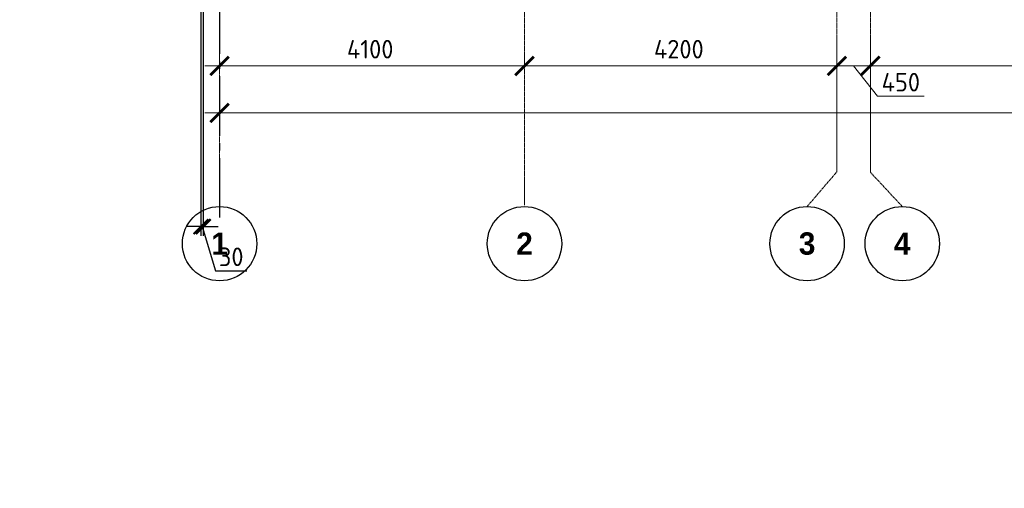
# Model space of a CAD drawing. Header units: millimetres. Extents: x -42044588 to 856694, y -806701 to 941911.
# Tile 213 of 256: x 1349 to 14588, y -441369 to -435067. Entities that reach past the tile are written whole.
import ezdxf

# ---------------------------------------------------------------- set-up
doc = ezdxf.new("R2010")
doc.units = ezdxf.units.MM
doc.linetypes.add('______5', pattern=[1100, 800, -100, 100, -100])
doc.linetypes.add('осевая', pattern=[50.8, 31.75, -6.35, 6.35, -6.35])
doc.layers.add('0 @ 100', color=7, linetype='Continuous')
for name, color, linetype, lineweight in [('907Сл Осевые', 1, 'Continuous', 0), ('Оси', 40, '______5', 18), ('подоснова', 151, 'Continuous', 5)]:
    doc.layers.add(name, color=color, linetype=linetype, lineweight=lineweight)
doc.styles.add('Century Gothic', font='GOTHIC.TTF')
doc.styles.add('GOST-2.304_Type-B', font='GOST_Common.ttf')
doc.styles.add('ГОСТ', font='GOST_Common.ttf')
doc.dimstyles.new('СПДС', dxfattribs={"dimscale": 100, "dimtxt": 2.5, "dimasz": 2, "dimexe": 1.25, "dimexo": 0, "dimtad": 1, "dimdec": 0, "dimrnd": 5, "dimtxsty": 'GOST-2.304_Type-B', "dimblk": 'ARCHTICK', "dimcen": 2.5, "dimdle": 2, "dimclrd": 1, "dimclre": 1, "dimclrt": 1, "dimadec": 0, "dimazin": 2, "dimtfac": 0.75, "dimtdec": 0, "dimtmove": 1, "dimatfit": 3, "dimfxl": 0, "dimtolj": 1, "dimarcsym": 0})

# ---------------------------------------------------------------- blocks, each defined once
blk = doc.blocks.new('_ArchTick')
at = {"color": 0, "linetype": 'ByBlock', "const_width": 0.15}
blk.add_lwpolyline([(-0.5, -0.5), (0.5, 0.5)], dxfattribs=at)
blk = doc.blocks.new('*D5504')
at = {"layer": '907Сл Осевые', "color": 1, "lineweight": -2, "transparency": 16777216}
for p, q in [((3787, -415801), (3787, -437975)), ((3817, -415801), (3817, -437975)), ((3787, -437850), (3587, -437850)), ((3787, -437850), (3817, -437850)), ((3787, -437850), (3817, -437850)), ((3802, -437850), (3980, -438444)), ((3817, -437850), (4017, -437850)), ((3980, -438444), (4405, -438444))]:
    blk.add_line(p, q, dxfattribs=at)
at = {"layer": 'DEFPOINTS', "color": 0, "transparency": 16777216}
for p in [(3787, -415801), (3817, -415801), (3817, -437850)]:
    blk.add_point(p, dxfattribs=at)
at = {"layer": '907Сл Осевые', "color": 1, "lineweight": -2, "transparency": 16777216, "xscale": 200, "yscale": 200, "zscale": 200}
blk.add_blockref('_ArchTick', (3787, -437850), dxfattribs=at)
at = {"layer": '907Сл Осевые', "color": 1, "lineweight": -2, "transparency": 16777216, "xscale": 200, "yscale": 200, "zscale": 200, "rotation": 180}
blk.add_blockref('_ArchTick', (3817, -437850), dxfattribs=at)
at = {"layer": '907Сл Осевые', "color": 1, "lineweight": 0, "transparency": 16777216, "insert": (4193, -438256), "char_height": 250, "attachment_point": 5, "style": 'GOST-2.304_Type-B'}
blk.add_mtext('\\A1;30', dxfattribs=at)
blk = doc.blocks.new('*D6710')
at = {"color": 1, "lineweight": -2, "transparency": 16777216}
for p, q in [((-85705, -346670), (-85705, -346545)), ((-38905, -346670), (-38905, -346545)), ((-85905, -346670), (-38705, -346670))]:
    blk.add_line(p, q, dxfattribs=at)
at = {"layer": 'DEFPOINTS', "color": 0, "transparency": 16777216}
for p in [(-85705, -346670), (-38905, -346670), (-38905, -346670)]:
    blk.add_point(p, dxfattribs=at)
at = {"color": 1, "lineweight": -2, "transparency": 16777216, "xscale": 250, "yscale": 250, "zscale": 250, "rotation": 180}
blk.add_blockref('_ArchTick', (-85705, -346670), dxfattribs=at)
at = {"color": 1, "lineweight": -2, "transparency": 16777216, "xscale": 250, "yscale": 250, "zscale": 250}
blk.add_blockref('_ArchTick', (-38905, -346670), dxfattribs=at)
at = {"color": 1, "transparency": 16777216, "insert": (-67487, -346445), "char_height": 250, "width": 104166.67, "attachment_point": 5, "style": 'GOST-2.304_Type-B'}
blk.add_mtext('\\A1;46800', dxfattribs=at)
blk = doc.blocks.new('NSY101')
at = {"color": 0, "linetype": 'ByBlock', "lineweight": -2}
blk.add_circle((0, 0), 50, dxfattribs=at)
blk = doc.blocks.new('СЛОЖНЫЙ_ОБЪЕКТ_31')
at = {"layer": 'Оси', "color": 16, "linetype": 'Continuous', "lineweight": 25, "transparency": 33554687, "xscale": 9.999999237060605, "yscale": 9.999999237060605, "zscale": 9.999999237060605}
blk.add_blockref('NSY101', (8813, -43009), dxfattribs=at)
at = {"layer": 'Оси', "color": 16, "linetype": 'Continuous', "lineweight": 25, "transparency": 33554687, "insert": (8813, -43009), "char_height": 300, "width": 385, "attachment_point": 5, "style": 'Century Gothic'}
blk.add_mtext('\\A1;{\\fCentury Gothic|i0|b1;\\H300.000000;\\W1.000000;\\C16;2}\\P', dxfattribs=at)
blk = doc.blocks.new('СЛОЖНЫЙ_ОБЪЕКТ_46')
at = {"layer": 'Оси', "color": 16, "linetype": 'Continuous', "lineweight": 25, "transparency": 33554687, "xscale": 9.999999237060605, "yscale": 9.999999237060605, "zscale": 9.999999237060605}
blk.add_blockref('NSY101', (5263, -43009), dxfattribs=at)
at = {"layer": 'Оси', "color": 16, "linetype": 'Continuous', "lineweight": 25, "transparency": 33554687, "insert": (5263, -43009), "char_height": 300, "width": 385, "attachment_point": 5, "style": 'Century Gothic'}
blk.add_mtext('\\A1;{\\fCentury Gothic|i0|b1;\\H300.000000;\\W1.000000;\\C16;1}\\P', dxfattribs=at)
blk = doc.blocks.new('СЛОЖНЫЙ_ОБЪЕКТ_48')
at = {"layer": 'Оси', "color": 16, "linetype": 'Continuous', "lineweight": 25, "transparency": 33554687, "xscale": 9.999999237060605, "yscale": 9.999999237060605, "zscale": 9.999999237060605}
blk.add_blockref('NSY101', (13893, -43009), dxfattribs=at)
at = {"layer": 'Оси', "color": 16, "linetype": 'Continuous', "lineweight": 25, "transparency": 33554687, "insert": (13893, -43009), "char_height": 300, "width": 385, "attachment_point": 5, "style": 'Century Gothic'}
blk.add_mtext('\\A1;{\\fCentury Gothic|i0|b1;\\H300.000000;\\W1.000000;\\C16;4}\\P', dxfattribs=at)
blk = doc.blocks.new('СЛОЖНЫЙ_ОБЪЕКТ_49')
at = {"layer": 'Оси', "color": 16, "linetype": 'Continuous', "lineweight": 25, "transparency": 33554687, "xscale": 9.999999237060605, "yscale": 9.999999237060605, "zscale": 9.999999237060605}
blk.add_blockref('NSY101', (12613, -43009), dxfattribs=at)
at = {"layer": 'Оси', "color": 16, "linetype": 'Continuous', "lineweight": 25, "transparency": 33554687, "insert": (12613, -43009), "char_height": 300, "width": 385, "attachment_point": 5, "style": 'Century Gothic'}
blk.add_mtext('\\A1;{\\fCentury Gothic|i0|b1;\\H300.000000;\\W1.000000;\\C16;3}\\P', dxfattribs=at)
blk = doc.blocks.new('*D6717')
at = {"color": 1, "lineweight": -2, "transparency": 16777216}
for p, q in [((-85705, -346039), (-85705, -345914)), ((-81605, -346039), (-81605, -345914)), ((-85905, -346039), (-81405, -346039))]:
    blk.add_line(p, q, dxfattribs=at)
at = {"layer": 'DEFPOINTS', "color": 0, "transparency": 16777216}
for p in [(-85705, -346039), (-81605, -346039), (-81605, -346039)]:
    blk.add_point(p, dxfattribs=at)
at = {"color": 1, "lineweight": -2, "transparency": 16777216, "xscale": 250, "yscale": 250, "zscale": 250, "rotation": 180}
blk.add_blockref('_ArchTick', (-85705, -346039), dxfattribs=at)
at = {"color": 1, "lineweight": -2, "transparency": 16777216, "xscale": 250, "yscale": 250, "zscale": 250}
blk.add_blockref('_ArchTick', (-81605, -346039), dxfattribs=at)
at = {"color": 1, "transparency": 16777216, "insert": (-83680, -345814), "char_height": 250, "width": 83333.33, "attachment_point": 5, "style": 'GOST-2.304_Type-B'}
blk.add_mtext('\\A1;4100', dxfattribs=at)
blk = doc.blocks.new('*D6718')
at = {"color": 1, "lineweight": -2, "transparency": 16777216}
for p, q in [((-81605, -346039), (-81605, -345914)), ((-77405, -346039), (-77405, -345914)), ((-81805, -346039), (-77205, -346039))]:
    blk.add_line(p, q, dxfattribs=at)
at = {"layer": 'DEFPOINTS', "color": 0, "transparency": 16777216}
for p in [(-81605, -346039), (-77405, -346039), (-77405, -346039)]:
    blk.add_point(p, dxfattribs=at)
at = {"color": 1, "lineweight": -2, "transparency": 16777216, "xscale": 250, "yscale": 250, "zscale": 250, "rotation": 180}
blk.add_blockref('_ArchTick', (-81605, -346039), dxfattribs=at)
at = {"color": 1, "lineweight": -2, "transparency": 16777216, "xscale": 250, "yscale": 250, "zscale": 250}
blk.add_blockref('_ArchTick', (-77405, -346039), dxfattribs=at)
at = {"color": 1, "transparency": 16777216, "insert": (-79530, -345814), "char_height": 250, "width": 83333.33, "attachment_point": 5, "style": 'GOST-2.304_Type-B'}
blk.add_mtext('\\A1;4200', dxfattribs=at)
blk = doc.blocks.new('*D6719')
at = {"color": 1, "lineweight": -2, "transparency": 16777216}
for p, q in [((-76955, -346039), (-76955, -345914)), ((-72355, -346039), (-72355, -345914)), ((-77155, -346039), (-72155, -346039))]:
    blk.add_line(p, q, dxfattribs=at)
at = {"layer": 'DEFPOINTS', "color": 0, "transparency": 16777216}
for p in [(-76955, -346039), (-72355, -346039), (-72355, -346039)]:
    blk.add_point(p, dxfattribs=at)
at = {"color": 1, "lineweight": -2, "transparency": 16777216, "xscale": 250, "yscale": 250, "zscale": 250, "rotation": 180}
blk.add_blockref('_ArchTick', (-76955, -346039), dxfattribs=at)
at = {"color": 1, "lineweight": -2, "transparency": 16777216, "xscale": 250, "yscale": 250, "zscale": 250}
blk.add_blockref('_ArchTick', (-72355, -346039), dxfattribs=at)
at = {"color": 1, "transparency": 16777216, "insert": (-74680, -345814), "char_height": 250, "width": 83333.33, "attachment_point": 5, "style": 'GOST-2.304_Type-B'}
blk.add_mtext('\\A1;4600', dxfattribs=at)
blk = doc.blocks.new('*D6729')
at = {"color": 1, "lineweight": -2, "transparency": 16777216}
for p, q in [((-77405, -345914), (-77405, -346164)), ((-76755, -346039), (-77605, -346039)), ((-77180, -346039), (-76858, -346445)), ((-76955, -345976), (-76955, -346164)), ((-76858, -346445), (-76233, -346445))]:
    blk.add_line(p, q, dxfattribs=at)
at = {"layer": 'DEFPOINTS', "color": 0, "transparency": 16777216}
for p in [(-77405, -345914), (-77405, -346039), (-76955, -345976)]:
    blk.add_point(p, dxfattribs=at)
at = {"color": 1, "lineweight": -2, "transparency": 16777216, "xscale": 250, "yscale": 250, "zscale": 250, "rotation": 180}
blk.add_blockref('_ArchTick', (-77405, -346039), dxfattribs=at)
at = {"color": 1, "lineweight": -2, "transparency": 16777216, "xscale": 250, "yscale": 250, "zscale": 250}
blk.add_blockref('_ArchTick', (-76955, -346039), dxfattribs=at)
at = {"color": 1, "transparency": 16777216, "insert": (-76545, -346258), "char_height": 250, "attachment_point": 5, "style": 'GOST-2.304_Type-B'}
blk.add_mtext('\\A1;450', dxfattribs=at)
blk = doc.blocks.new('оси блок 2')
at = {"layer": 'Оси', "color": 16, "linetype": 'осевая', "lineweight": 0, "ltscale": 0.25, "transparency": 33554687}
for p, q in [((-85704.7, -322543), (-85704.7, -347930)), ((-81604.7, -322543), (-81604.7, -347914.1)), ((-77404.7, -323084.4), (-77404.7, -347462.5)), ((-76954.7, -323084.4), (-76954.7, -347468.4))]:
    blk.add_line(p, q, dxfattribs=at)
at = {"layer": 'Оси', "color": 16, "linetype": 'осевая', "lineweight": 0, "transparency": 33554687}
for p, q in [((-77805.3, -347930), (-77404.7, -347462.5)), ((-76525.3, -347930), (-76954.7, -347468.4))]:
    blk.add_line(p, q, dxfattribs=at)
at = {"layer": 'Оси', "color": 16, "linetype": 'Continuous', "lineweight": 25, "transparency": 33554687}
for name, p in [('СЛОЖНЫЙ_ОБЪЕКТ_46', (-90967.7, -305420.5)), ('СЛОЖНЫЙ_ОБЪЕКТ_31', (-90418.2, -305420.5)), ('СЛОЖНЫЙ_ОБЪЕКТ_49', (-90418.2, -305420.5)), ('СЛОЖНЫЙ_ОБЪЕКТ_48', (-90418.2, -305420.5))]:
    blk.add_blockref(name, p, dxfattribs=at)
for base, p1, p2, picture, middle in [((-81604.7, -346038.9), (-85704.7, -346038.9), (-81604.7, -346038.9), '*D6717', (-83679.9, -346038.9)), ((-77404.7, -346038.9), (-81604.7, -346038.9), (-77404.7, -346038.9), '*D6718', (-79529.9, -346038.9)), ((-72354.7, -346038.9), (-76954.7, -346038.9), (-72354.7, -346038.9), '*D6719', (-74679.9, -346038.9)), ((-38904.7, -346670.2), (-85704.7, -346670.2), (-38904.7, -346670.2), '*D6710', (-67487.3, -346670.2))]:
    dim = blk.add_linear_dim(base=base, p1=p1, p2=p2, dimstyle='СПДС', override={"dimgap": 1})
    dim.commit()
    dim.dimension.update_dxf_attribs({"geometry": picture, "text_midpoint": middle, "dimtype": 160})
dim = blk.add_linear_dim(base=(-77404.7, -346038.9), p1=(-76954.7, -345976.4), p2=(-77404.7, -345913.9), dimstyle='СПДС')
dim.commit()
dim.dimension.update_dxf_attribs({"geometry": '*D6729', "text_midpoint": (-76795.1, -346445.2), "dimtype": 160})

msp = doc.modelspace()

# ---------------------------------------------------------------- linework, layer by layer
at = {"layer": 'Оси', "color": 16, "linetype": '______5', "lineweight": 25, "transparency": 33554687}
msp.add_line((4037.249, -413827.692), (4037.249, -437817.692), dxfattribs=at)

# ---------------------------------------------------------------- block references
at = {"layer": 'подоснова', "color": 5, "ltscale": 0.3}
msp.add_blockref('оси блок 2', (89741.825, -89649.648, 200), dxfattribs=at)

# ---------------------------------------------------------------- texts
at = {"ltscale": 100, "insert": (-133805.873, -427787.508), "char_height": 250, "attachment_point": 1, "style": 'ГОСТ'}
msp.add_mtext_dynamic_manual_height_columns('\\pi1250,t1750;1.^IПроизводство работ вести в строгом соответствии с требованиями СП 70.13330.2012 "Несущие и ограждающие конструкции" и проектом производства работ.{\\H1.83333x; }\\P2.^IПеред бетонированием арматуру и основание, на которую укладывается бетонная смесь, очистить от {\\H1.55556x; }ржавчины и грязи. {\\H1.64815x; }\\P3.^IБетонирование вести слоем на всю толщину  плит. Захватки при бетонировании должны быть отсечены {\\H1.61728x; }вертикальными швами. Бетон применять класса В25. Заполнителем для бетона служит щебень твердых пород, {\\H1.62757x; }наибольшая фракция щебня не должна превышать 40мм.{\\H1.62414x; }\\P4.^IВ процессе бетонирования обеспечить соблюдение защитных слоев и мест положения рабочей арматуры {\\H1.62529x; }согласно проекту. Материал фиксаторов для нижней арматуры фундаментных плит выбирается проектом производства {\\H1.6249x; }работ, исходя из конкретных возможностей строительной организации.{\\H1.62503x; }\\P5.^IПроектом принято соединение рабочих стержней арматуры монолитной плиты внахлестку (без сварки). {\\H1.72499x; }\\P6.^IСварные арматурные каркасы изготовить на заводе-изготовители. {\\H1.67917x; }\\P7.^IКрестообразные соединения стержней арматуры 1-го и 2-го рядов, а также 3-го и 4-го рядов между собой {\\H1.60694x; }выполнить вязкой отожженной проволокой диаметром 2,0-3,0 мм. Допускается применение специальных соединительных {\\H1.63102x; }элементов - пластмассовых или проволочных фиксаторов. Соединение арматуры допускается предусматривать не во всех {\\H1.62299x; }местах пересечения стержней арматуры. При этом должны быть связаны вязальной проволокой все пересечения стержней {\\H1.62567x; }в 2-х крайних рядах по периметру плит, остальные узлы могут быть соединены через узел в шахматном порядке (схему {\\H1.72478x; }вязки стержней см. на данном листе).{\\H1.77924x; }', width=18954.38214, gutter_width=12.5, heights=[0], dxfattribs=at)
at = {"layer": '0 @ 100', "char_height": 300, "width": 18500, "attachment_point": 1, "style": 'ГОСТ'}
for s, insert in [('\\pi-900,l900,t900;{\\C7;1.^IАрмирование монолитной плиты  состоит из основного армирования ∅10 А500С с шагом  200х200мм  в нижней зоне, основного армирования ∅10 А500С с шагом  200х200мм  в  верхней зоне и дополнительного армирования, указанного на схемах армирования.\\P2.^IАрмирование плиты предусмотрено отдельными  стержнями заводской длины по осям Х и Y. При недостатке заводской длины стержней для армирования плиты, стыки стержней осуществлять внахлестку без  сварки. Стыки арматуры внахлестку должны располагаться вразбежку (через шаг). См. деталь стыковки арматуры.\\P3.^IВерхнюю и нижнюю арматуру вязать вязальной проволокой через пересечение.  Стержни основной и дополнительной арматуры укладывать в соответствии с сечениями .\\P4.^IПо периметру плиты и у отверстий  у концов основной арматуры устанавливать П-образные элементы Ск1.\\P5.^IПозиции со знаком "*" укладываются с шагом 100 мм\\P6.^IДля фиксации в проектном положении стержней верхней сетки устанавливать фиксаторы Ф1 с шагом 600х600мм.\\P7.^IДиаметр оправки стержня при d<20мм - 5d, при d≥20мм - 8d\\P8.^IКаркасы поперечного армирования устанавливаются до начала устройство верхней сетки армирования.\\P9.^IОбрамления отверстий см. лист 8. В местах расположения отверстий осуществить прерывания основной и дополнительной сеток арматуры. Отверстия обрамляются двумя стержнями арматуры, расход стали на обрамление учтен на листе 40.\\P10.^IПроемы размерами до 300х300 допускается выполнять по месту методом алмазного бурения.\\P11.^IСечения 3-3;4-4;5-5 см. лист 8.}', (-41963.959, -385058.983)), ('\\pi-900,l900,t900;{\\C7;1.^IАрмирование монолитной плиты  состоит из основного армирования ∅10 А500С с шагом  200х200мм  в нижней зоне, основного армирования ∅10 А500С с шагом  200х200мм  в  верхней зоне и дополнительного армирования, указанного на схемах армирования.\\P2.^IАрмирование плиты предусмотрено отдельными  стержнями заводской длины по осям Х и Y. При недостатке заводской длины стержней для армирования плиты, стыки стержней осуществлять внахлестку без  сварки. Стыки арматуры внахлестку должны располагаться вразбежку (через шаг). См. деталь стыковки арматуры.\\P3.^IВерхнюю и нижнюю арматуру вязать вязальной проволокой через пересечение.  Стержни основной и дополнительной арматуры укладывать в соответствии с сечениями .\\P4.^IПо периметру плиты и у отверстий  у концов основной арматуры устанавливать П-образные элементы Ск1.\\P5.^IПозиции со знаком "*" укладываются с шагом 100 мм\\P6.^IДля фиксации в проектном положении стержней верхней сетки устанавливать фиксаторы Ф1 с шагом 600х600мм.\\P7.^IДиаметр оправки стержня при d<20мм - 5d, при d≥20мм - 8d\\P8.^IКаркасы поперечного армирования устанавливаются до начала устройство верхней сетки армирования.\\P9.^IОбрамления отверстий см. лист 8. В местах расположения отверстий осуществить прерывания основной и дополнительной сеток арматуры. Отверстия обрамляются двумя стержнями арматуры, расход стали на обрамление учтен на листе 45.\\P10.^IПроемы размерами до 300х300 допускается выполнять по месту методом алмазного бурения.\\P11.^IСечения 3-3;4-4;5-5 см. лист 8.}', (-41613.8, -430610.23))]:
    msp.add_mtext(s, dxfattribs=dict(at, insert=insert))

# ---------------------------------------------------------------- dimensions: what is measured, and where the dimension line sits
at = {"layer": '907Сл Осевые', "lineweight": 0}
dim = msp.add_linear_dim(base=(3817.249, -437849.989), p1=(3787.249, -415800.835), p2=(3817.249, -415800.835), dimstyle='СПДС', dxfattribs=at)
dim.commit()
dim.dimension.update_dxf_attribs({"geometry": '*D5504', "text_midpoint": (4042.874, -438256.239)})

doc.saveas('drawing.dxf')
